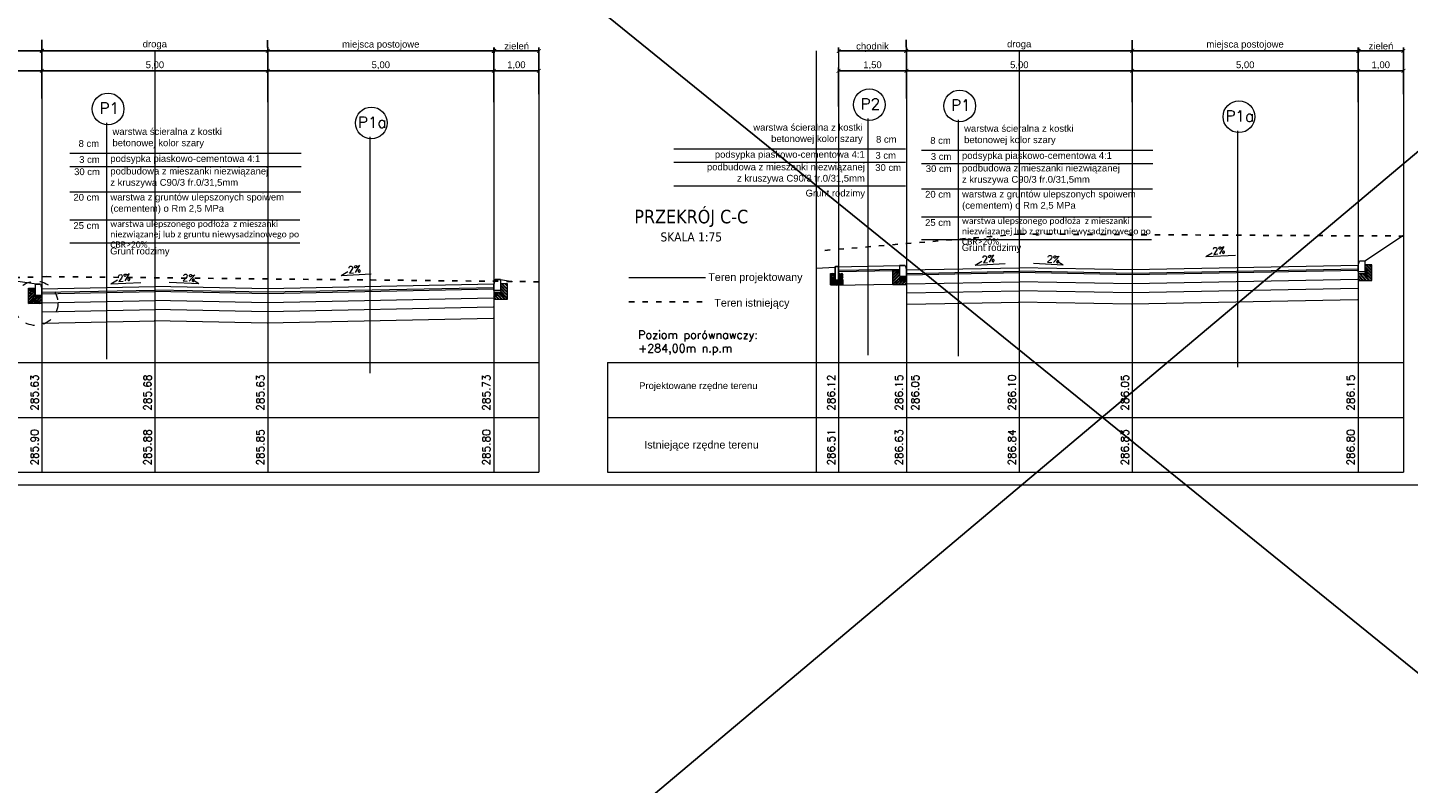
# Model space of a CAD drawing. Header units: metres. Extents: x 5509548 to 5517943, y 5680530 to 5684871.
# Tile 5 of 124: x 5516062 to 5516093, y 5683131 to 5683147. Entities that reach past the tile are written whole.
import ezdxf

# ---------------------------------------------------------------- set-up
doc = ezdxf.new("R2010")
doc.units = ezdxf.units.M
for name, pattern in [('1', [1.5, 1, -0.5]), ('210', [1, 0.5, -0.5]), ('ACAD_ISO03W100', [30, 12, -18])]:
    doc.linetypes.add(name, pattern=pattern)
doc.layers.get('0').update_dxf_attribs({"linetype": 'CONTINUOUS', "lineweight": 18})
doc.layers.get('Defpoints').update_dxf_attribs({"linetype": 'CONTINUOUS'})
for name, color, linetype, lineweight in [('!D-chodnik', 7, 'CONTINUOUS', 25), ('!D_chodnik', 7, 'CONTINUOUS', 18), ('!D_droga_opis', 164, 'CONTINUOUS', 50), ('!D_wymiary', 7, 'CONTINUOUS', 35), ('0-18MM', 1, 'CONTINUOUS', 18), ('_KRESKOWANIE WYPEŁNIENIE', 254, 'CONTINUOUS', 5), ('D_nawierzchnia', 4, '1', 15), ('TEKST', 4, 'CONTINUOUS', 9)]:
    doc.layers.add(name, color=color, linetype=linetype, lineweight=lineweight)
for name, color, linetype in [('!D_TEKST', 7, 'CONTINUOUS'), ('0_35', 2, 'CONTINUOUS'), ('A-Rzędne', 210, 'CONTINUOUS'), ('AK-WYPEŁNIENIE', 8, 'CONTINUOUS')]:
    doc.layers.add(name, color=color, linetype=linetype)
doc.styles.add('ARIAL_droga', font='arial.ttf', dxfattribs={"height": 0.15})
doc.styles.add('simplex', font='simplex.shx')
doc.styles.get("Standard").update_dxf_attribs({"font": 'simplex.shx'})
doc.dimstyles.new('1_100_droga', dxfattribs={"dimscale": 0.3, "dimtxt": 0.15, "dimasz": 0.4, "dimexe": 0.25, "dimexo": 0.8, "dimgap": 0.1, "dimtad": 1, "dimzin": 0, "dimtxsty": 'ARIAL_droga', "dimblk": 'ARCHTICK', "dimcen": 0.09, "dimclrd": 251, "dimclre": 251, "dimclrt": 256, "dimadec": 0, "dimazin": 0, "dimtfac": 1, "dimtofl": 0, "dimtmove": 0, "dimatfit": 3, "dimfxl": 1, "dimtolj": 1, "dimtzin": 0, "dimarcsym": 0})

# ---------------------------------------------------------------- blocks, each defined once
blk = doc.blocks.new('_ARCHTICK')
at = {"color": 0, "linetype": 'ByBlock', "lineweight": -2}
blk.add_line((0, 0), (-1, 0), dxfattribs=at)
blk.add_solid([(0.4, 0.31), (0.31, 0.4), (-0.31, -0.4), (-0.4, -0.31)], dxfattribs=at)
blk = doc.blocks.new('*D480')
at = {"layer": '!D_wymiary', "color": 251, "lineweight": -2}
for p, q in [((5516067.352, 5683146.285), (5516062.352, 5683146.285)), ((5516062.352, 5683146.058), (5516062.352, 5683146.21)), ((5516067.352, 5683146.045), (5516067.352, 5683146.21))]:
    blk.add_line(p, q, dxfattribs=at)
at = {"layer": 'Defpoints', "color": 0, "linetype": 'ByBlock'}
for p in [(5516062.352, 5683146.298), (5516062.352, 5683146.285), (5516067.352, 5683146.285)]:
    blk.add_point(p, dxfattribs=at)
at = {"layer": '!D_wymiary', "color": 251, "linetype": 'ByBlock', "lineweight": -2, "xscale": 0.12, "yscale": 0.12, "zscale": 0.12, "rotation": 180}
blk.add_blockref('_ARCHTICK', (5516062.352, 5683146.285), dxfattribs=at)
at = {"layer": '!D_wymiary', "color": 251, "linetype": 'ByBlock', "lineweight": -2, "xscale": 0.12, "yscale": 0.12, "zscale": 0.12}
blk.add_blockref('_ARCHTICK', (5516067.352, 5683146.285), dxfattribs=at)
at = {"layer": '!D_wymiary', "linetype": 'ByBlock', "insert": (5516064.852, 5683146.405), "char_height": 0.15, "attachment_point": 5, "style": 'ARIAL_droga'}
blk.add_mtext('\\A1;5,00', dxfattribs=at)
blk = doc.blocks.new('*D481')
at = {"layer": '!D_wymiary', "color": 251, "lineweight": -2}
for p, q in [((5516060.352, 5683146.686), (5516060.352, 5683146.8)), ((5516062.352, 5683146.725), (5516060.352, 5683146.725)), ((5516062.352, 5683145.673), (5516062.352, 5683146.8))]:
    blk.add_line(p, q, dxfattribs=at)
at = {"layer": 'Defpoints', "color": 0, "linetype": 'ByBlock'}
for p in [(5516060.352, 5683146.725), (5516060.352, 5683146.446), (5516062.352, 5683145.433)]:
    blk.add_point(p, dxfattribs=at)
at = {"layer": '!D_wymiary', "color": 251, "linetype": 'ByBlock', "lineweight": -2, "xscale": 0.12, "yscale": 0.12, "zscale": 0.12, "rotation": 180}
blk.add_blockref('_ARCHTICK', (5516060.352, 5683146.725), dxfattribs=at)
at = {"layer": '!D_wymiary', "color": 251, "linetype": 'ByBlock', "lineweight": -2, "xscale": 0.12, "yscale": 0.12, "zscale": 0.12}
blk.add_blockref('_ARCHTICK', (5516062.352, 5683146.725), dxfattribs=at)
at = {"layer": '!D_wymiary', "linetype": 'ByBlock', "insert": (5516061.352, 5683146.832), "char_height": 0.15, "attachment_point": 5, "style": 'ARIAL_droga'}
blk.add_mtext('\\A1;{zieleń}', dxfattribs=at)
blk = doc.blocks.new('*D482')
at = {"layer": '!D_wymiary', "color": 251, "lineweight": -2}
for p, q in [((5516062.347, 5683146.97), (5516062.347, 5683146.805)), ((5516062.347, 5683146.73), (5516067.352, 5683146.73)), ((5516067.352, 5683145.595), (5516067.352, 5683146.805))]:
    blk.add_line(p, q, dxfattribs=at)
at = {"layer": 'Defpoints', "color": 0, "linetype": 'ByBlock'}
for p in [(5516062.347, 5683146.73), (5516067.352, 5683146.73), (5516067.352, 5683145.355)]:
    blk.add_point(p, dxfattribs=at)
at = {"layer": '!D_wymiary', "color": 251, "linetype": 'ByBlock', "lineweight": -2, "xscale": 0.12, "yscale": 0.12, "zscale": 0.12, "rotation": 180}
blk.add_blockref('_ARCHTICK', (5516062.347, 5683146.73), dxfattribs=at)
at = {"layer": '!D_wymiary', "color": 251, "linetype": 'ByBlock', "lineweight": -2, "xscale": 0.12, "yscale": 0.12, "zscale": 0.12}
blk.add_blockref('_ARCHTICK', (5516067.352, 5683146.73), dxfattribs=at)
at = {"layer": '!D_wymiary', "linetype": 'ByBlock', "insert": (5516064.85, 5683146.857), "char_height": 0.15, "attachment_point": 5, "style": 'ARIAL_droga'}
blk.add_mtext('\\A1;{droga}', dxfattribs=at)
blk = doc.blocks.new('*D483')
at = {"layer": '!D_wymiary', "color": 251, "lineweight": -2}
for p, q in [((5516067.352, 5683146.525), (5516067.352, 5683146.36)), ((5516072.352, 5683145.769), (5516072.352, 5683146.36)), ((5516067.352, 5683146.285), (5516072.352, 5683146.285))]:
    blk.add_line(p, q, dxfattribs=at)
at = {"layer": 'Defpoints', "color": 0, "linetype": 'ByBlock'}
for p in [(5516067.352, 5683146.285), (5516072.352, 5683146.285), (5516072.352, 5683145.529)]:
    blk.add_point(p, dxfattribs=at)
at = {"layer": '!D_wymiary', "color": 251, "linetype": 'ByBlock', "lineweight": -2, "xscale": 0.12, "yscale": 0.12, "zscale": 0.12, "rotation": 180}
blk.add_blockref('_ARCHTICK', (5516067.352, 5683146.285), dxfattribs=at)
at = {"layer": '!D_wymiary', "color": 251, "linetype": 'ByBlock', "lineweight": -2, "xscale": 0.12, "yscale": 0.12, "zscale": 0.12}
blk.add_blockref('_ARCHTICK', (5516072.352, 5683146.285), dxfattribs=at)
at = {"layer": '!D_wymiary', "linetype": 'ByBlock', "insert": (5516069.852, 5683146.405), "char_height": 0.15, "attachment_point": 5, "style": 'ARIAL_droga'}
blk.add_mtext('\\A1;5,00', dxfattribs=at)
blk = doc.blocks.new('*D484')
at = {"layer": '!D_wymiary', "color": 251, "lineweight": -2}
for p, q in [((5516072.352, 5683145.769), (5516072.352, 5683146.36)), ((5516073.352, 5683145.769), (5516073.352, 5683146.36)), ((5516072.352, 5683146.285), (5516073.352, 5683146.285))]:
    blk.add_line(p, q, dxfattribs=at)
at = {"layer": 'Defpoints', "color": 0, "linetype": 'ByBlock'}
for p in [(5516073.352, 5683146.285), (5516072.352, 5683145.529), (5516073.352, 5683145.529)]:
    blk.add_point(p, dxfattribs=at)
at = {"layer": '!D_wymiary', "color": 251, "linetype": 'ByBlock', "lineweight": -2, "xscale": 0.12, "yscale": 0.12, "zscale": 0.12, "rotation": 180}
blk.add_blockref('_ARCHTICK', (5516072.352, 5683146.285), dxfattribs=at)
at = {"layer": '!D_wymiary', "color": 251, "linetype": 'ByBlock', "lineweight": -2, "xscale": 0.12, "yscale": 0.12, "zscale": 0.12}
blk.add_blockref('_ARCHTICK', (5516073.352, 5683146.285), dxfattribs=at)
at = {"layer": '!D_wymiary', "linetype": 'ByBlock', "insert": (5516072.852, 5683146.405), "char_height": 0.15, "attachment_point": 5, "style": 'ARIAL_droga'}
blk.add_mtext('\\A1;1,00', dxfattribs=at)
blk = doc.blocks.new('*D485')
at = {"layer": '!D_wymiary', "color": 251, "lineweight": -2}
for p, q in [((5516060.352, 5683145.493), (5516060.352, 5683146.36)), ((5516062.352, 5683146.285), (5516060.352, 5683146.285)), ((5516062.352, 5683146.058), (5516062.352, 5683146.21))]:
    blk.add_line(p, q, dxfattribs=at)
at = {"layer": 'Defpoints', "color": 0, "linetype": 'ByBlock'}
for p in [(5516060.352, 5683146.285), (5516062.352, 5683146.298), (5516060.352, 5683145.253)]:
    blk.add_point(p, dxfattribs=at)
at = {"layer": '!D_wymiary', "color": 251, "linetype": 'ByBlock', "lineweight": -2, "xscale": 0.12, "yscale": 0.12, "zscale": 0.12, "rotation": 180}
blk.add_blockref('_ARCHTICK', (5516060.352, 5683146.285), dxfattribs=at)
at = {"layer": '!D_wymiary', "color": 251, "linetype": 'ByBlock', "lineweight": -2, "xscale": 0.12, "yscale": 0.12, "zscale": 0.12}
blk.add_blockref('_ARCHTICK', (5516062.352, 5683146.285), dxfattribs=at)
at = {"layer": '!D_wymiary', "linetype": 'ByBlock', "insert": (5516061.352, 5683146.405), "char_height": 0.15, "attachment_point": 5, "style": 'ARIAL_droga'}
blk.add_mtext('\\A1;2,00', dxfattribs=at)
blk = doc.blocks.new('*D486')
at = {"layer": '!D_wymiary', "color": 251, "lineweight": -2}
for p, q in [((5516067.347, 5683146.965), (5516067.347, 5683146.8)), ((5516067.347, 5683146.725), (5516072.352, 5683146.725)), ((5516072.352, 5683145.589), (5516072.352, 5683146.8))]:
    blk.add_line(p, q, dxfattribs=at)
at = {"layer": 'Defpoints', "color": 0, "linetype": 'ByBlock'}
for p in [(5516067.347, 5683146.725), (5516072.352, 5683146.725), (5516072.352, 5683145.349)]:
    blk.add_point(p, dxfattribs=at)
at = {"layer": '!D_wymiary', "color": 251, "linetype": 'ByBlock', "lineweight": -2, "xscale": 0.12, "yscale": 0.12, "zscale": 0.12, "rotation": 180}
blk.add_blockref('_ARCHTICK', (5516067.347, 5683146.725), dxfattribs=at)
at = {"layer": '!D_wymiary', "color": 251, "linetype": 'ByBlock', "lineweight": -2, "xscale": 0.12, "yscale": 0.12, "zscale": 0.12}
blk.add_blockref('_ARCHTICK', (5516072.352, 5683146.725), dxfattribs=at)
at = {"layer": '!D_wymiary', "linetype": 'ByBlock', "insert": (5516069.85, 5683146.852), "char_height": 0.15, "attachment_point": 5, "style": 'ARIAL_droga'}
blk.add_mtext('\\A1;{miejsca postojowe}', dxfattribs=at)
blk = doc.blocks.new('*D487')
at = {"layer": '!D_wymiary', "color": 251, "lineweight": -2}
for p, q in [((5516072.363, 5683146.686), (5516072.363, 5683146.8)), ((5516073.352, 5683146.725), (5516072.363, 5683146.725)), ((5516073.352, 5683145.769), (5516073.352, 5683146.8))]:
    blk.add_line(p, q, dxfattribs=at)
at = {"layer": 'Defpoints', "color": 0, "linetype": 'ByBlock'}
for p in [(5516072.363, 5683146.725), (5516072.363, 5683146.446), (5516073.352, 5683145.529)]:
    blk.add_point(p, dxfattribs=at)
at = {"layer": '!D_wymiary', "color": 251, "linetype": 'ByBlock', "lineweight": -2, "xscale": 0.12, "yscale": 0.12, "zscale": 0.12, "rotation": 180}
blk.add_blockref('_ARCHTICK', (5516072.363, 5683146.725), dxfattribs=at)
at = {"layer": '!D_wymiary', "color": 251, "linetype": 'ByBlock', "lineweight": -2, "xscale": 0.12, "yscale": 0.12, "zscale": 0.12}
blk.add_blockref('_ARCHTICK', (5516073.352, 5683146.725), dxfattribs=at)
at = {"layer": '!D_wymiary', "linetype": 'ByBlock', "insert": (5516072.858, 5683146.832), "char_height": 0.15, "attachment_point": 5, "style": 'ARIAL_droga'}
blk.add_mtext('\\A1;{zieleń}', dxfattribs=at)
blk = doc.blocks.new('*D488')
at = {"layer": '!D_wymiary', "color": 251, "lineweight": -2}
for p, q in [((5516086.484, 5683146.285), (5516081.484, 5683146.285)), ((5516081.484, 5683146.058), (5516081.484, 5683146.21)), ((5516086.484, 5683146.045), (5516086.484, 5683146.21))]:
    blk.add_line(p, q, dxfattribs=at)
at = {"layer": 'Defpoints', "color": 0, "linetype": 'ByBlock'}
for p in [(5516081.484, 5683146.298), (5516081.484, 5683146.285), (5516086.484, 5683146.285)]:
    blk.add_point(p, dxfattribs=at)
at = {"layer": '!D_wymiary', "color": 251, "linetype": 'ByBlock', "lineweight": -2, "xscale": 0.12, "yscale": 0.12, "zscale": 0.12, "rotation": 180}
blk.add_blockref('_ARCHTICK', (5516081.484, 5683146.285), dxfattribs=at)
at = {"layer": '!D_wymiary', "color": 251, "linetype": 'ByBlock', "lineweight": -2, "xscale": 0.12, "yscale": 0.12, "zscale": 0.12}
blk.add_blockref('_ARCHTICK', (5516086.484, 5683146.285), dxfattribs=at)
at = {"layer": '!D_wymiary', "linetype": 'ByBlock', "insert": (5516083.984, 5683146.405), "char_height": 0.15, "attachment_point": 5, "style": 'ARIAL_droga'}
blk.add_mtext('\\A1;5,00', dxfattribs=at)
blk = doc.blocks.new('*D489')
at = {"layer": '!D_wymiary', "color": 251, "lineweight": -2}
for p, q in [((5516079.984, 5683146.686), (5516079.984, 5683146.8)), ((5516081.484, 5683146.725), (5516079.984, 5683146.725)), ((5516081.484, 5683145.673), (5516081.484, 5683146.8))]:
    blk.add_line(p, q, dxfattribs=at)
at = {"layer": 'Defpoints', "color": 0, "linetype": 'ByBlock'}
for p in [(5516079.984, 5683146.725), (5516079.984, 5683146.446), (5516081.484, 5683145.433)]:
    blk.add_point(p, dxfattribs=at)
at = {"layer": '!D_wymiary', "color": 251, "linetype": 'ByBlock', "lineweight": -2, "xscale": 0.12, "yscale": 0.12, "zscale": 0.12, "rotation": 180}
blk.add_blockref('_ARCHTICK', (5516079.984, 5683146.725), dxfattribs=at)
at = {"layer": '!D_wymiary', "color": 251, "linetype": 'ByBlock', "lineweight": -2, "xscale": 0.12, "yscale": 0.12, "zscale": 0.12}
blk.add_blockref('_ARCHTICK', (5516081.484, 5683146.725), dxfattribs=at)
at = {"layer": '!D_wymiary', "linetype": 'ByBlock', "insert": (5516080.734, 5683146.831), "char_height": 0.15, "attachment_point": 5, "style": 'ARIAL_droga'}
blk.add_mtext('\\A1;{chodnik}', dxfattribs=at)
blk = doc.blocks.new('*D490')
at = {"layer": '!D_wymiary', "color": 251, "lineweight": -2}
for p, q in [((5516081.479, 5683146.97), (5516081.479, 5683146.805)), ((5516081.479, 5683146.73), (5516086.484, 5683146.73)), ((5516086.484, 5683145.595), (5516086.484, 5683146.805))]:
    blk.add_line(p, q, dxfattribs=at)
at = {"layer": 'Defpoints', "color": 0, "linetype": 'ByBlock'}
for p in [(5516081.479, 5683146.73), (5516086.484, 5683146.73), (5516086.484, 5683145.355)]:
    blk.add_point(p, dxfattribs=at)
at = {"layer": '!D_wymiary', "color": 251, "linetype": 'ByBlock', "lineweight": -2, "xscale": 0.12, "yscale": 0.12, "zscale": 0.12, "rotation": 180}
blk.add_blockref('_ARCHTICK', (5516081.479, 5683146.73), dxfattribs=at)
at = {"layer": '!D_wymiary', "color": 251, "linetype": 'ByBlock', "lineweight": -2, "xscale": 0.12, "yscale": 0.12, "zscale": 0.12}
blk.add_blockref('_ARCHTICK', (5516086.484, 5683146.73), dxfattribs=at)
at = {"layer": '!D_wymiary', "linetype": 'ByBlock', "insert": (5516083.981, 5683146.857), "char_height": 0.15, "attachment_point": 5, "style": 'ARIAL_droga'}
blk.add_mtext('\\A1;{droga}', dxfattribs=at)
blk = doc.blocks.new('*D491')
at = {"layer": '!D_wymiary', "color": 251, "lineweight": -2}
for p, q in [((5516086.484, 5683146.525), (5516086.484, 5683146.36)), ((5516091.484, 5683145.769), (5516091.484, 5683146.36)), ((5516086.484, 5683146.285), (5516091.484, 5683146.285))]:
    blk.add_line(p, q, dxfattribs=at)
at = {"layer": 'Defpoints', "color": 0, "linetype": 'ByBlock'}
for p in [(5516086.484, 5683146.285), (5516091.484, 5683146.285), (5516091.484, 5683145.529)]:
    blk.add_point(p, dxfattribs=at)
at = {"layer": '!D_wymiary', "color": 251, "linetype": 'ByBlock', "lineweight": -2, "xscale": 0.12, "yscale": 0.12, "zscale": 0.12, "rotation": 180}
blk.add_blockref('_ARCHTICK', (5516086.484, 5683146.285), dxfattribs=at)
at = {"layer": '!D_wymiary', "color": 251, "linetype": 'ByBlock', "lineweight": -2, "xscale": 0.12, "yscale": 0.12, "zscale": 0.12}
blk.add_blockref('_ARCHTICK', (5516091.484, 5683146.285), dxfattribs=at)
at = {"layer": '!D_wymiary', "linetype": 'ByBlock', "insert": (5516088.984, 5683146.405), "char_height": 0.15, "attachment_point": 5, "style": 'ARIAL_droga'}
blk.add_mtext('\\A1;5,00', dxfattribs=at)
blk = doc.blocks.new('*D492')
at = {"layer": '!D_wymiary', "color": 251, "lineweight": -2}
for p, q in [((5516091.484, 5683145.769), (5516091.484, 5683146.36)), ((5516092.484, 5683145.769), (5516092.484, 5683146.36)), ((5516091.484, 5683146.285), (5516092.484, 5683146.285))]:
    blk.add_line(p, q, dxfattribs=at)
at = {"layer": 'Defpoints', "color": 0, "linetype": 'ByBlock'}
for p in [(5516092.484, 5683146.285), (5516091.484, 5683145.529), (5516092.484, 5683145.529)]:
    blk.add_point(p, dxfattribs=at)
at = {"layer": '!D_wymiary', "color": 251, "linetype": 'ByBlock', "lineweight": -2, "xscale": 0.12, "yscale": 0.12, "zscale": 0.12, "rotation": 180}
blk.add_blockref('_ARCHTICK', (5516091.484, 5683146.285), dxfattribs=at)
at = {"layer": '!D_wymiary', "color": 251, "linetype": 'ByBlock', "lineweight": -2, "xscale": 0.12, "yscale": 0.12, "zscale": 0.12}
blk.add_blockref('_ARCHTICK', (5516092.484, 5683146.285), dxfattribs=at)
at = {"layer": '!D_wymiary', "linetype": 'ByBlock', "insert": (5516091.984, 5683146.405), "char_height": 0.15, "attachment_point": 5, "style": 'ARIAL_droga'}
blk.add_mtext('\\A1;1,00', dxfattribs=at)
blk = doc.blocks.new('*D493')
at = {"layer": '!D_wymiary', "color": 251, "lineweight": -2}
for p, q in [((5516079.984, 5683145.493), (5516079.984, 5683146.36)), ((5516081.484, 5683146.285), (5516079.984, 5683146.285)), ((5516081.484, 5683146.058), (5516081.484, 5683146.21))]:
    blk.add_line(p, q, dxfattribs=at)
at = {"layer": 'Defpoints', "color": 0, "linetype": 'ByBlock'}
for p in [(5516079.984, 5683146.285), (5516081.484, 5683146.298), (5516079.984, 5683145.253)]:
    blk.add_point(p, dxfattribs=at)
at = {"layer": '!D_wymiary', "color": 251, "linetype": 'ByBlock', "lineweight": -2, "xscale": 0.12, "yscale": 0.12, "zscale": 0.12, "rotation": 180}
blk.add_blockref('_ARCHTICK', (5516079.984, 5683146.285), dxfattribs=at)
at = {"layer": '!D_wymiary', "color": 251, "linetype": 'ByBlock', "lineweight": -2, "xscale": 0.12, "yscale": 0.12, "zscale": 0.12}
blk.add_blockref('_ARCHTICK', (5516081.484, 5683146.285), dxfattribs=at)
at = {"layer": '!D_wymiary', "linetype": 'ByBlock', "insert": (5516080.734, 5683146.405), "char_height": 0.15, "attachment_point": 5, "style": 'ARIAL_droga'}
blk.add_mtext('\\A1;1,50', dxfattribs=at)
blk = doc.blocks.new('*D494')
at = {"layer": '!D_wymiary', "color": 251, "lineweight": -2}
for p, q in [((5516086.479, 5683146.965), (5516086.479, 5683146.8)), ((5516086.479, 5683146.725), (5516091.484, 5683146.725)), ((5516091.484, 5683145.589), (5516091.484, 5683146.8))]:
    blk.add_line(p, q, dxfattribs=at)
at = {"layer": 'Defpoints', "color": 0, "linetype": 'ByBlock'}
for p in [(5516086.479, 5683146.725), (5516091.484, 5683146.725), (5516091.484, 5683145.349)]:
    blk.add_point(p, dxfattribs=at)
at = {"layer": '!D_wymiary', "color": 251, "linetype": 'ByBlock', "lineweight": -2, "xscale": 0.12, "yscale": 0.12, "zscale": 0.12, "rotation": 180}
blk.add_blockref('_ARCHTICK', (5516086.479, 5683146.725), dxfattribs=at)
at = {"layer": '!D_wymiary', "color": 251, "linetype": 'ByBlock', "lineweight": -2, "xscale": 0.12, "yscale": 0.12, "zscale": 0.12}
blk.add_blockref('_ARCHTICK', (5516091.484, 5683146.725), dxfattribs=at)
at = {"layer": '!D_wymiary', "linetype": 'ByBlock', "insert": (5516088.981, 5683146.852), "char_height": 0.15, "attachment_point": 5, "style": 'ARIAL_droga'}
blk.add_mtext('\\A1;{miejsca postojowe}', dxfattribs=at)
blk = doc.blocks.new('*D495')
at = {"layer": '!D_wymiary', "color": 251, "lineweight": -2}
for p, q in [((5516091.494, 5683146.686), (5516091.494, 5683146.8)), ((5516092.484, 5683146.725), (5516091.494, 5683146.725)), ((5516092.484, 5683145.769), (5516092.484, 5683146.8))]:
    blk.add_line(p, q, dxfattribs=at)
at = {"layer": 'Defpoints', "color": 0, "linetype": 'ByBlock'}
for p in [(5516091.494, 5683146.725), (5516091.494, 5683146.446), (5516092.484, 5683145.529)]:
    blk.add_point(p, dxfattribs=at)
at = {"layer": '!D_wymiary', "color": 251, "linetype": 'ByBlock', "lineweight": -2, "xscale": 0.12, "yscale": 0.12, "zscale": 0.12, "rotation": 180}
blk.add_blockref('_ARCHTICK', (5516091.494, 5683146.725), dxfattribs=at)
at = {"layer": '!D_wymiary', "color": 251, "linetype": 'ByBlock', "lineweight": -2, "xscale": 0.12, "yscale": 0.12, "zscale": 0.12}
blk.add_blockref('_ARCHTICK', (5516092.484, 5683146.725), dxfattribs=at)
at = {"layer": '!D_wymiary', "linetype": 'ByBlock', "insert": (5516091.989, 5683146.832), "char_height": 0.15, "attachment_point": 5, "style": 'ARIAL_droga'}
blk.add_mtext('\\A1;{zieleń}', dxfattribs=at)

msp = doc.modelspace()

# ---------------------------------------------------------------- hatches: boundary and pattern name
at = {"layer": 'AK-WYPEŁNIENIE'}
h = msp.add_hatch(dxfattribs=at)
h.set_pattern_fill('ANSI32', color=256, scale=0.1, style=0)
h.set_pattern_definition([(45, (5297979.27247, 4831615.198516), (-0.0265165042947, 0.0265165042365), []), (45, (5297979.290147, 4831615.198516), (-0.0265165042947, 0.0265165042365), [])])
h.paths.add_polyline_path([(5516079.905, 5683141.656), (5516079.905, 5683141.803), (5516079.805, 5683141.803), (5516079.805, 5683141.553), (5516080.085, 5683141.553), (5516080.085, 5683141.653), (5516080.085, 5683141.804), (5516080.085, 5683141.805), (5516079.985, 5683141.805), (5516079.985, 5683141.656)])
at = {"layer": 'AK-WYPEŁNIENIE', "lineweight": 15}
h = msp.add_hatch(dxfattribs=at)
h.set_pattern_fill('ANSI32', color=256, scale=0.005, angle=180, style=0)
h.set_pattern_definition([(45, (-1059503.99299, 108210.14341), (-0.033675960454, 0.033675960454), []), (45, (-1059503.97054, 108210.14341), (-0.033675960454, 0.033675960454), [])])
h.paths.add_polyline_path([(5516081.334, 5683141.7), (5516081.334, 5683141.74), (5516081.334, 5683141.87), (5516081.259, 5683141.89), (5516081.184, 5683141.89), (5516081.184, 5683141.55), (5516081.484, 5683141.55), (5516081.484, 5683141.7)])
h = msp.add_hatch(dxfattribs=at)
h.set_pattern_fill('ANSI32', color=256, scale=0.005, style=0)
h.set_pattern_definition([(135, (12091676.96116, 108210.243403), (0.033675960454, 0.033675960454), []), (135, (12091676.93871, 108210.243403), (0.033675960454, 0.033675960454), [])])
h.paths.add_polyline_path([(5516091.634, 5683141.8), (5516091.634, 5683141.84), (5516091.634, 5683141.97), (5516091.709, 5683141.99), (5516091.784, 5683141.99), (5516091.784, 5683141.65), (5516091.484, 5683141.65), (5516091.484, 5683141.8)])
h.paths.add_polyline_path([(5516091.634, 5683141.97), (5516091.634, 5683141.99), (5516091.709, 5683141.99)], flags=17)
h = msp.add_hatch(dxfattribs=at)
h.set_pattern_fill('ANSI32', color=256, scale=0.005, angle=180, style=0)
h.set_pattern_definition([(45, (-1059523.124527, 108209.727396), (-0.033675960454, 0.033675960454), []), (45, (-1059523.102076, 108209.727396), (-0.033675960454, 0.033675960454), [])])
h.paths.add_polyline_path([(5516062.202, 5683141.284), (5516062.202, 5683141.324), (5516062.202, 5683141.454), (5516062.127, 5683141.474), (5516062.052, 5683141.474), (5516062.052, 5683141.134), (5516062.352, 5683141.134), (5516062.352, 5683141.284)])
h.paths.add_polyline_path([(5516062.202, 5683141.454), (5516062.202, 5683141.474), (5516062.127, 5683141.474)], flags=17)
h = msp.add_hatch(dxfattribs=at)
h.set_pattern_fill('ANSI32', color=256, scale=0.005, style=0)
h.set_pattern_definition([(135, (12091657.829625, 108209.82873), (0.033675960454, 0.033675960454), []), (135, (12091657.807174, 108209.82873), (0.033675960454, 0.033675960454), [])])
h.paths.add_polyline_path([(5516072.503, 5683141.385), (5516072.503, 5683141.425), (5516072.503, 5683141.556), (5516072.578, 5683141.575), (5516072.653, 5683141.575), (5516072.653, 5683141.235), (5516072.353, 5683141.235), (5516072.353, 5683141.385)])
h.paths.add_polyline_path([(5516072.503, 5683141.556), (5516072.503, 5683141.575), (5516072.578, 5683141.575)], flags=17)

# ---------------------------------------------------------------- linework, layer by layer
at = {"layer": '!D-chodnik', "color": 7, "linetype": 'ACAD_ISO03W100', "ltscale": 0.01}
for points in [[(5516083.984, 5683142.673), (5516079.484, 5683142.295)], [(5516083.984, 5683142.673), (5516092.484, 5683142.63)], [(5516073.352, 5683141.619), (5516062.459, 5683141.732), (5516060.352, 5683141.669)], [(5516075.345, 5683141.177), (5516077.039, 5683141.177)]]:
    msp.add_lwpolyline(points, dxfattribs=at)
at = {"layer": '!D_chodnik', "color": 1}
msp.add_lwpolyline([(5516080.57, 5683146.721), (5516080.584, 5683146.721)], dxfattribs=at)
at = {"color": 7, "linetype": 'Continuous'}
for p, q in [((5516055.74, 5683139.832), (5516073.352, 5683139.832)), ((5516058.506, 5683139.832), (5516073.352, 5683139.832)), ((5516059.485, 5683139.832), (5516073.352, 5683139.832)), ((5516074.872, 5683139.832), (5516092.484, 5683139.832)), ((5516077.638, 5683139.832), (5516092.484, 5683139.832)), ((5516078.617, 5683139.832), (5516092.484, 5683139.832))]:
    msp.add_line(p, q, dxfattribs=at)
msp.add_lwpolyline([(5516053.579, 5683158.492), (5516114.779, 5683158.492), (5516114.779, 5683137.117), (5516053.579, 5683137.117)], close=True)
msp.add_lwpolyline([(5516074.872, 5683139.832), (5516074.872, 5683137.405)], dxfattribs=at)
at = {"color": 7}
for points in [[(5516055.74, 5683138.619), (5516073.352, 5683138.619)], [(5516074.872, 5683138.619), (5516092.484, 5683138.619)], [(5516055.74, 5683137.405), (5516073.352, 5683137.405)], [(5516074.872, 5683137.405), (5516092.484, 5683137.405)]]:
    msp.add_lwpolyline(points, dxfattribs=at)
at = {"layer": '0-18MM'}
for p, q in [((5516062.352, 5683146.725), (5516062.352, 5683137.405)), ((5516064.852, 5683146.725), (5516064.852, 5683137.405)), ((5516067.352, 5683146.725), (5516067.352, 5683137.405)), ((5516072.352, 5683146.725), (5516072.352, 5683137.405)), ((5516073.352, 5683146.725), (5516073.352, 5683137.405)), ((5516079.484, 5683146.725), (5516079.484, 5683137.405)), ((5516079.984, 5683146.725), (5516079.984, 5683137.405)), ((5516081.484, 5683146.725), (5516081.484, 5683137.405)), ((5516083.984, 5683146.725), (5516083.984, 5683137.405)), ((5516086.484, 5683146.725), (5516086.484, 5683137.405)), ((5516091.484, 5683146.725), (5516091.484, 5683137.405)), ((5516092.484, 5683146.725), (5516092.484, 5683137.405))]:
    msp.add_line(p, q, dxfattribs=at)
msp.add_lwpolyline([(5516091.634, 5683142.08), (5516092.484, 5683142.646)], dxfattribs=at)
at = {"layer": '0-18MM', "ltscale": 50000}
for points in [[(5516079.905, 5683141.933), (5516079.484, 5683141.91)], [(5516079.805, 5683141.553), (5516079.805, 5683141.553), (5516079.805, 5683141.803), (5516079.905, 5683141.803)], [(5516079.904, 5683141.951), (5516079.905, 5683141.951)], [(5516079.919, 5683141.952), (5516081.334, 5683141.98)], [(5516079.984, 5683141.873), (5516081.336, 5683141.9)], [(5516079.984, 5683141.843), (5516081.183, 5683141.867)], [(5516081.484, 5683141.88), (5516083.984, 5683141.93)], [(5516081.485, 5683141.8), (5516083.985, 5683141.85)], [(5516081.486, 5683141.77), (5516083.986, 5683141.82)], [(5516086.482, 5683141.8), (5516083.982, 5683141.85)], [(5516086.482, 5683141.77), (5516083.982, 5683141.82)], [(5516086.484, 5683141.88), (5516083.984, 5683141.93)], [(5516091.482, 5683141.9), (5516086.482, 5683141.8)], [(5516091.482, 5683141.87), (5516086.482, 5683141.77)], [(5516091.484, 5683141.98), (5516086.484, 5683141.88)], [(5516062.232, 5683141.564), (5516061.291, 5683141.697)], [(5516062.352, 5683141.465), (5516064.852, 5683141.515)], [(5516062.354, 5683141.385), (5516064.854, 5683141.435)], [(5516067.351, 5683141.385), (5516064.851, 5683141.435)], [(5516067.352, 5683141.465), (5516064.852, 5683141.515)], [(5516072.35, 5683141.455), (5516067.35, 5683141.355)], [(5516072.351, 5683141.485), (5516067.351, 5683141.385)], [(5516072.352, 5683141.565), (5516067.352, 5683141.465)], [(5516072.503, 5683141.665), (5516072.768, 5683141.625)], [(5516075.345, 5683141.713), (5516077.039, 5683141.713)], [(5516079.805, 5683141.653), (5516079.805, 5683141.553), (5516080.085, 5683141.553), (5516080.085, 5683141.653)], [(5516079.927, 5683141.542), (5516081.183, 5683141.567)], [(5516081.49, 5683141.57), (5516083.99, 5683141.62)], [(5516081.494, 5683141.37), (5516083.994, 5683141.42)], [(5516086.474, 5683141.37), (5516083.974, 5683141.42)], [(5516086.478, 5683141.57), (5516083.978, 5683141.62)], [(5516091.474, 5683141.47), (5516086.474, 5683141.37)], [(5516091.478, 5683141.67), (5516086.478, 5683141.57)], [(5516062.355, 5683141.355), (5516064.855, 5683141.405)], [(5516062.359, 5683141.155), (5516064.859, 5683141.205)], [(5516067.346, 5683141.155), (5516064.846, 5683141.205)], [(5516067.35, 5683141.355), (5516064.85, 5683141.405)], [(5516072.346, 5683141.255), (5516067.346, 5683141.155)], [(5516081.499, 5683141.12), (5516083.999, 5683141.17)], [(5516086.469, 5683141.12), (5516083.969, 5683141.17)], [(5516091.469, 5683141.22), (5516086.469, 5683141.12)], [(5516062.363, 5683140.955), (5516064.863, 5683141.005)], [(5516067.342, 5683140.955), (5516064.842, 5683141.005)], [(5516072.337, 5683140.805), (5516067.337, 5683140.705)], [(5516072.342, 5683141.055), (5516067.342, 5683140.955)], [(5516062.368, 5683140.705), (5516064.868, 5683140.755)], [(5516067.337, 5683140.705), (5516064.837, 5683140.755)]]:
    msp.add_lwpolyline(points, dxfattribs=at)
at = {"layer": '0_35', "ltscale": 50000}
for p, q in [((5516079.905, 5683141.656), (5516079.905, 5683141.933)), ((5516079.985, 5683141.656), (5516079.905, 5683141.656))]:
    msp.add_line(p, q, dxfattribs=at)
at = {"layer": '0_35', "lineweight": 15}
for points in [[(5516091.514, 5683142.08), (5516091.634, 5683142.08), (5516091.634, 5683141.84), (5516091.484, 5683141.84), (5516091.484, 5683141.98)], [(5516091.484, 5683141.98), (5516091.514, 5683142.08)], [(5516081.483, 5683141.55), (5516081.183, 5683141.55), (5516081.183, 5683141.89), (5516081.333, 5683141.89)], [(5516081.334, 5683141.98), (5516081.454, 5683141.98), (5516081.484, 5683141.88)], [(5516081.454, 5683141.98), (5516081.334, 5683141.98), (5516081.334, 5683141.74), (5516081.484, 5683141.74), (5516081.484, 5683141.88)], [(5516091.484, 5683141.802), (5516091.634, 5683141.802)], [(5516091.485, 5683141.65), (5516091.785, 5683141.65), (5516091.785, 5683141.99), (5516091.635, 5683141.99)], [(5516062.352, 5683141.134), (5516062.052, 5683141.134), (5516062.052, 5683141.474), (5516062.202, 5683141.474)], [(5516062.322, 5683141.564), (5516062.202, 5683141.564), (5516062.202, 5683141.324), (5516062.352, 5683141.324), (5516062.352, 5683141.464)], [(5516062.203, 5683141.564), (5516062.323, 5683141.564), (5516062.353, 5683141.464)], [(5516072.502, 5683141.665), (5516072.382, 5683141.665), (5516072.352, 5683141.565)], [(5516072.383, 5683141.665), (5516072.503, 5683141.665), (5516072.503, 5683141.425), (5516072.353, 5683141.425), (5516072.353, 5683141.565)], [(5516072.353, 5683141.235), (5516072.653, 5683141.235), (5516072.653, 5683141.575), (5516072.503, 5683141.575)], [(5516081.484, 5683141.702), (5516081.334, 5683141.702)], [(5516062.352, 5683141.286), (5516062.202, 5683141.286)], [(5516072.353, 5683141.387), (5516072.503, 5683141.387)]]:
    msp.add_lwpolyline(points, dxfattribs=at)
at = {"layer": '0_35'}
msp.add_lwpolyline([(5516079.985, 5683141.656), (5516079.985, 5683141.953), (5516079.926, 5683141.953)], dxfattribs=at)
at = {"layer": '0_35', "ltscale": 50000}
msp.add_arc((5516079.926, 5683141.932), 0.0212, 89.4227, 176.8002, dxfattribs=at)
at = {"layer": '_KRESKOWANIE WYPEŁNIENIE', "color": 0, "ltscale": 0.01}
for points in [[(5516083.01, 5683141.989), (5516083.154, 5683142.074)], [(5516084.958, 5683141.989), (5516084.814, 5683142.074)], [(5516088.11, 5683142.174), (5516088.254, 5683142.26)], [(5516088.11, 5683142.174), (5516088.77, 5683142.205)], [(5516088.11, 5683142.174), (5516088.77, 5683142.205)], [(5516068.978, 5683141.76), (5516069.123, 5683141.845)], [(5516068.978, 5683141.76), (5516069.638, 5683141.791)], [(5516068.978, 5683141.76), (5516069.638, 5683141.791)], [(5516083.01, 5683141.989), (5516083.67, 5683142.02)], [(5516083.01, 5683141.989), (5516083.67, 5683142.02)], [(5516084.958, 5683141.989), (5516084.298, 5683142.02)], [(5516084.958, 5683141.989), (5516084.298, 5683142.02)], [(5516063.878, 5683141.574), (5516064.023, 5683141.659)], [(5516063.878, 5683141.574), (5516064.538, 5683141.605)], [(5516063.878, 5683141.574), (5516064.538, 5683141.605)], [(5516065.826, 5683141.574), (5516065.166, 5683141.605)], [(5516065.826, 5683141.574), (5516065.166, 5683141.605)], [(5516065.826, 5683141.574), (5516065.682, 5683141.659)]]:
    msp.add_lwpolyline(points, dxfattribs=at)
at = {"layer": 'A-Rzędne', "color": 1, "linetype": 'ByBlock'}
for points in [[(5516046.756, 5683170.257), (5516116.737, 5683113.587)], [(5516114.835, 5683163.031), (5516033.444, 5683094.571)]]:
    msp.add_lwpolyline(points, dxfattribs=at)
at = {"layer": 'D_nawierzchnia', "color": 7, "linetype": 'Continuous'}
for points in [[(5516063.791, 5683139.904), (5516063.791, 5683145.136)], [(5516080.639, 5683139.996), (5516080.639, 5683145.228)], [(5516082.641, 5683139.971), (5516082.641, 5683145.203)], [(5516069.619, 5683139.594), (5516069.619, 5683144.826)], [(5516088.819, 5683139.729), (5516088.819, 5683144.961)]]:
    msp.add_lwpolyline(points, dxfattribs=at)
at = {"layer": 'D_nawierzchnia', "linetype": 'Continuous'}
for points in [[(5516081.464, 5683144.555), (5516076.34, 5683144.555)], [(5516081.816, 5683144.53), (5516086.94, 5683144.53)], [(5516062.966, 5683144.463), (5516068.09, 5683144.463)], [(5516062.966, 5683144.168), (5516068.09, 5683144.168)], [(5516081.464, 5683144.26), (5516076.34, 5683144.26)], [(5516081.816, 5683144.235), (5516086.94, 5683144.235)], [(5516062.966, 5683143.61), (5516068.083, 5683143.61)], [(5516081.464, 5683143.73), (5516076.34, 5683143.73)], [(5516081.816, 5683143.678), (5516086.933, 5683143.678)], [(5516062.966, 5683142.99), (5516068.061, 5683142.99)], [(5516081.816, 5683143.057), (5516086.911, 5683143.057)], [(5516062.966, 5683142.477), (5516068.061, 5683142.477)], [(5516081.816, 5683142.555), (5516086.911, 5683142.555)]]:
    msp.add_lwpolyline(points, dxfattribs=at)
for centre in [(5516063.816, 5683145.443), (5516080.664, 5683145.535), (5516082.666, 5683145.51), (5516069.644, 5683145.133), (5516088.844, 5683145.269)]:
    msp.add_circle(centre, 0.35, dxfattribs=at)
at = {"layer": 'TEKST', "linetype": '210', "ltscale": 0.4}
msp.add_circle((5516062.215, 5683141.142), 0.49, dxfattribs=at)

# ---------------------------------------------------------------- texts
at = {"layer": '!D_droga_opis', "color": 4, "attachment_point": 2, "rotation": 0}
for s, insert, char_height, width in [('{\\fTahoma|b0|i0|c238|p0;\\H2x;PRZEKRÓJ C-C\\P\\H0.6667x;SKALA 1:75}', (5516076.723, 5683143.211), 0.15, 3.45701), ('{\\fArial|b0|i0|c238|p34;Teren projektowany}', (5516078.143, 5683141.807), 0.17, 2.68646), ('{\\fArial|b0|i0|c238|p34;Teren istniejący}', (5516078.065, 5683141.239), 0.17, 2.68646)]:
    msp.add_mtext(s, dxfattribs=dict(at, insert=insert, char_height=char_height, width=width))
at = {"layer": '!D_TEKST'}
for s, p in [('P1', (5516063.626, 5683145.336)), ('P2', (5516080.473, 5683145.428)), ('P1', (5516082.475, 5683145.403)), ('P1a', (5516088.547, 5683145.162)), ('P1a', (5516069.347, 5683145.026))]:
    msp.add_text(s, height=0.245, dxfattribs=at).set_placement(p)
at = {"layer": '!D_TEKST', "width": 8.38047, "attachment_point": 1, "rotation": 0}
for s, insert, char_height in [('{\\fArial|b0|i0|c238|p34;\\C4;Projektowane rzędne terenu}', (5516075.569, 5683139.395), 0.15), ('{\\fArial|b0|i0|c238|p34;\\C4;Istniejące rzędne terenu}', (5516075.683, 5683138.099), 0.17)]:
    msp.add_mtext(s, dxfattribs=dict(at, insert=insert, char_height=char_height))
at = {"layer": '0-18MM', "insert": (5516075.549, 5683140.537), "char_height": 0.18, "width": 8.38047, "attachment_point": 1, "rotation": 0}
msp.add_mtext('{\\C4;Poziom porównawczy:\\P+284,00m n.p.m}', dxfattribs=at)
at = {"layer": '0-18MM', "char_height": 0.17, "width": 8.38047, "attachment_point": 1, "rotation": 90, "style": 'simplex'}
for s, insert in [('285.63', (5516062.103, 5683138.766)), ('285.68', (5516064.603, 5683138.766)), ('285.63', (5516067.103, 5683138.766)), ('285.73', (5516072.103, 5683138.766)), ('286.12', (5516079.735, 5683138.766)), ('286.15', (5516081.235, 5683138.766)), ('286.05', (5516081.594, 5683138.766)), ('286.10', (5516083.735, 5683138.766)), ('286.05', (5516086.235, 5683138.766)), ('286.15', (5516091.235, 5683138.766)), ('285.90', (5516062.103, 5683137.552)), ('285.88', (5516064.603, 5683137.552)), ('285.85', (5516067.103, 5683137.552)), ('285.80', (5516072.103, 5683137.552)), ('286.51', (5516079.735, 5683137.552)), ('286.63', (5516081.235, 5683137.552)), ('286.84', (5516083.735, 5683137.552)), ('286.83', (5516086.235, 5683137.552)), ('286.80', (5516091.235, 5683137.552))]:
    msp.add_mtext(s, dxfattribs=dict(at, insert=insert))
at = {"layer": '_KRESKOWANIE WYPEŁNIENIE', "color": 0, "ltscale": 0.01, "char_height": 0.15, "width": 0.20994, "attachment_point": 1}
for insert, rotation in [((5516088.252, 5683142.37), 6.4107), ((5516083.152, 5683142.184), 6.4107), ((5516084.601, 5683142.203), 356.361), ((5516064.021, 5683141.769), 6.4107), ((5516065.469, 5683141.788), 356.361), ((5516069.121, 5683141.955), 6.4107)]:
    msp.add_mtext('2%', dxfattribs=dict(at, insert=insert, rotation=rotation))
at = {"layer": 'TEKST', "char_height": 0.15}
for s, insert, width, attachment_point, rotation in [('{\\fArial|b0|i0|c238|p34;warstwa ścieralna z kostki betonowej kolor szary}', (5516080.517, 5683145.11), 3.29812, 3, 0), ('{\\fArial|b0|i0|c238|p34;warstwa ścieralna z kostki betonowej kolor szary}', (5516082.762, 5683145.086), 3.29812, 1, 360), ('{\\fArial|b0|i0|c238|p34;warstwa ścieralna z kostki betonowej kolor szary}', (5516063.913, 5683145.018), 3.29812, 1, 360), ('{\\fArial|b0|i0|c238|p34;8 cm}', (5516081.267, 5683144.845), 6.3333, 3, 0), ('{\\fArial|b0|i0|c238|p34;8 cm}', (5516082.013, 5683144.82), 6.3333, 1, 360), ('{\\fArial|b0|i0|c238|p34;8 cm}', (5516063.163, 5683144.752), 6.3333, 1, 360), ('\\pxt14.27816;{\\fArial|b0|i0|c238|p34;podsypka piaskowo-cementowa 4:1}', (5516080.565, 5683144.512), 6.3333, 3, 0), ('{\\fArial|b0|i0|c238|p34;3 cm}', (5516081.254, 5683144.49), 6.3333, 3, 0), ('{\\fArial|b0|i0|c238|p34;3 cm}', (5516082.026, 5683144.465), 6.3333, 1, 360), ('\\pxt14.27816;{\\fArial|b0|i0|c238|p34;podsypka piaskowo-cementowa 4:1}', (5516082.715, 5683144.487), 6.3333, 1, 360), ('{\\fArial|b0|i0|c238|p34;3 cm}', (5516063.176, 5683144.398), 6.3333, 1, 360), ('\\pxt14.27816;{\\fArial|b0|i0|c238|p34;podsypka piaskowo-cementowa 4:1}', (5516063.865, 5683144.419), 6.3333, 1, 360), ('{\\fArial|b0|i0|c238|p34;podbudowa z mieszanki niezwiązanej z kruszywa C90/3 fr.0/31,5mm}', (5516080.565, 5683144.234), 3.51683, 3, 0), ('{\\fArial|b0|i0|c238|p34;30 cm}', (5516081.366, 5683144.22), 6.3333, 3, 0), ('{\\fArial|b0|i0|c238|p34;30 cm}', (5516081.914, 5683144.196), 6.3333, 1, 360), ('{\\fArial|b0|i0|c238|p34;podbudowa z mieszanki niezwiązanej z kruszywa C90/3 fr.0/31,5mm}', (5516082.715, 5683144.209), 3.51683, 1, 360), ('{\\fArial|b0|i0|c238|p34;30 cm}', (5516063.064, 5683144.128), 6.3333, 1, 360), ('{\\fArial|b0|i0|c238|p34;podbudowa z mieszanki niezwiązanej z kruszywa C90/3 fr.0/31,5mm}', (5516063.865, 5683144.142), 3.51683, 1, 360), ('{\\fArial|b0|i0|c238|p34;20 cm}', (5516063.049, 5683143.562), 6.3333, 1, 360), ('{\\fArial|b0|i0|c238|p34;warstwa z gruntów ulepszonych spoiwem (cementem) o Rm 2,5 MPa}', (5516063.867, 5683143.567), 4.42694, 1, 360), ('{\\fArial|b0|i0|c238|p34;Grunt rodzimy}', (5516080.569, 5683143.655), 6.33324, 3, 0), ('{\\fArial|b0|i0|c238|p34;20 cm}', (5516081.899, 5683143.629), 6.3333, 1, 360), ('{\\fArial|b0|i0|c238|p34;warstwa z gruntów ulepszonych spoiwem (cementem) o Rm 2,5 MPa}', (5516082.717, 5683143.634), 4.42694, 1, 360), ('{\\fArial|b0|i0|c238|p34;25 cm}', (5516063.049, 5683142.937), 6.3333, 1, 360), ('{\\fCalibri|b0|i0|c238|p34;\\H0.916667x;warstwa ulepszonego podłoża  z mieszanki niezwiązanej lub z gruntu niewysadzinowego po CBR>20%}', (5516063.865, 5683142.969), 4.42694, 1, 360), ('{\\fArial|b0|i0|c238|p34;25 cm}', (5516081.899, 5683143.004), 6.3333, 1, 360), ('{\\fCalibri|b0|i0|c238|p34;\\H0.916667x;warstwa ulepszonego podłoża  z mieszanki niezwiązanej lub z gruntu niewysadzinowego po CBR>20%}', (5516082.715, 5683143.036), 4.42694, 1, 360), ('{\\fArial|b0|i0|c238|p34;Grunt rodzimy}', (5516063.861, 5683142.373), 6.33324, 1, 360), ('{\\fArial|b0|i0|c238|p34;Grunt rodzimy}', (5516082.71, 5683142.451), 6.33324, 1, 360)]:
    msp.add_mtext(s, dxfattribs=dict(at, insert=insert, width=width, attachment_point=attachment_point, rotation=rotation))

# ---------------------------------------------------------------- dimensions: what is measured, and where the dimension line sits
at = {"layer": '!D_wymiary'}
for base, p1, p2, text, override, picture, middle in [((5516060.352, 5683146.725), (5516062.352, 5683145.433), (5516060.352, 5683146.446), '{zieleń}', {"dimblk": 'ARCHTICK', "dimtmove": 1}, '*D481', (5516061.352, 5683146.832)), ((5516067.352, 5683146.73), (5516062.347, 5683146.73), (5516067.352, 5683145.355), '{droga}', {"dimtxsty": 'ARIAL_droga', "dimblk": 'ARCHTICK', "dimtmove": 1}, '*D482', (5516064.85, 5683146.857)), ((5516072.352, 5683146.725), (5516067.347, 5683146.725), (5516072.352, 5683145.349), '{miejsca postojowe}', {"dimtxsty": 'ARIAL_droga', "dimblk": 'ARCHTICK', "dimtmove": 1}, '*D486', (5516069.85, 5683146.852)), ((5516079.984, 5683146.725), (5516081.484, 5683145.433), (5516079.984, 5683146.446), '{chodnik}', {"dimtxsty": 'ARIAL_droga', "dimblk": 'ARCHTICK', "dimtmove": 1}, '*D489', (5516080.734, 5683146.831)), ((5516086.484, 5683146.73), (5516081.479, 5683146.73), (5516086.484, 5683145.355), '{droga}', {"dimtxsty": 'ARIAL_droga', "dimblk": 'ARCHTICK', "dimtmove": 1}, '*D490', (5516083.981, 5683146.857)), ((5516091.484, 5683146.725), (5516086.479, 5683146.725), (5516091.484, 5683145.349), '{miejsca postojowe}', {"dimtxsty": 'ARIAL_droga', "dimblk": 'ARCHTICK', "dimtmove": 1}, '*D494', (5516088.981, 5683146.852))]:
    dim = msp.add_linear_dim(base=base, p1=p1, p2=p2, text=text, dimstyle='1_100_droga', override=override, dxfattribs=at)
    dim.commit()
    dim.dimension.update_dxf_attribs({"geometry": picture, "text_midpoint": middle})
at = {"layer": '!D_wymiary', "color": 1}
for base, p1, p2, picture, middle in [((5516072.363, 5683146.725), (5516073.352, 5683145.529), (5516072.363, 5683146.446), '*D487', (5516072.858, 5683146.832)), ((5516091.494, 5683146.725), (5516092.484, 5683145.529), (5516091.494, 5683146.446), '*D495', (5516091.989, 5683146.832))]:
    dim = msp.add_linear_dim(base=base, p1=p1, p2=p2, text='{zieleń}', dimstyle='1_100_droga', override={"dimtxsty": 'ARIAL_droga', "dimblk": 'ARCHTICK', "dimtmove": 1}, dxfattribs=at)
    dim.commit()
    dim.dimension.update_dxf_attribs({"geometry": picture, "text_midpoint": middle})
at = {"layer": '!D_wymiary'}
for base, p1, p2, override, picture, middle in [((5516060.352, 5683146.285), (5516062.352, 5683146.298), (5516060.352, 5683145.253), {"dimblk": 'ARCHTICK', "dimtmove": 1}, '*D485', (5516061.352, 5683146.405)), ((5516062.352, 5683146.285), (5516067.352, 5683146.285), (5516062.352, 5683146.298), {"dimtxsty": 'ARIAL_droga', "dimtmove": 1}, '*D480', (5516064.852, 5683146.405)), ((5516072.352, 5683146.285), (5516067.352, 5683146.285), (5516072.352, 5683145.529), {"dimblk": 'ARCHTICK', "dimtmove": 1}, '*D483', (5516069.852, 5683146.405)), ((5516073.352, 5683146.285), (5516072.352, 5683145.529), (5516073.352, 5683145.529), {"dimblk": 'ARCHTICK', "dimtmove": 1}, '*D484', (5516072.852, 5683146.405)), ((5516079.984, 5683146.285), (5516081.484, 5683146.298), (5516079.984, 5683145.253), {"dimblk": 'ARCHTICK', "dimtmove": 1}, '*D493', (5516080.734, 5683146.405)), ((5516081.484, 5683146.285), (5516086.484, 5683146.285), (5516081.484, 5683146.298), {"dimtxsty": 'ARIAL_droga', "dimtmove": 1}, '*D488', (5516083.984, 5683146.405)), ((5516091.484, 5683146.285), (5516086.484, 5683146.285), (5516091.484, 5683145.529), {"dimblk": 'ARCHTICK', "dimtmove": 1}, '*D491', (5516088.984, 5683146.405)), ((5516092.484, 5683146.285), (5516091.484, 5683145.529), (5516092.484, 5683145.529), {"dimblk": 'ARCHTICK', "dimtmove": 1}, '*D492', (5516091.984, 5683146.405))]:
    dim = msp.add_linear_dim(base=base, p1=p1, p2=p2, dimstyle='1_100_droga', override=override, dxfattribs=at)
    dim.commit()
    dim.dimension.update_dxf_attribs({"geometry": picture, "text_midpoint": middle})

doc.saveas('drawing.dxf')
